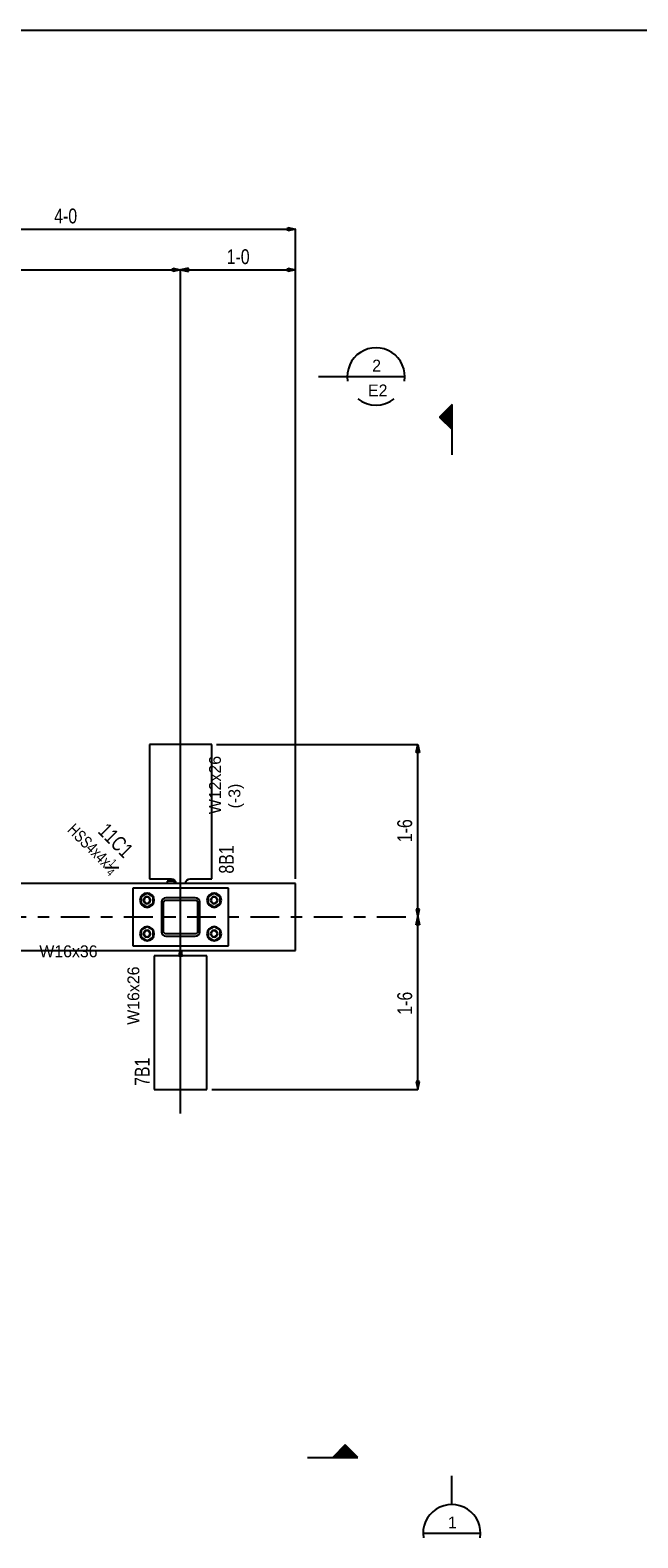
# Model space of a CAD drawing. Header units: inches. Extents: x -17.2 to 17.5, y -11.2 to 11.2.
# Tile 7 of 13: x -6.7 to -1.5, y -1.9 to 11.2. Entities that reach past the tile are written whole.
import ezdxf
from ezdxf.enums import TextEntityAlignment as Align

# ---------------------------------------------------------------- set-up
doc = ezdxf.new("R2010")
doc.units = ezdxf.units.IN
doc.header["$LTSCALE"] = 2.5
doc.header["$MEASUREMENT"] = 0
doc.linetypes.add('SDS2_7', pattern=[0.175, 0.1, -0.025, 0.025, -0.025])
doc.layers.add('Layer_0', color=7, linetype='Continuous')
doc.styles.add('MTextWidth', font='txt', dxfattribs={"width": 0.8, "height": 0.2})

msp = doc.modelspace()

# ---------------------------------------------------------------- linework, layer by layer
at = {"color": 1, "linetype": 'Continuous'}
for p, q in [((-8.432, 9.52), (-4.432, 9.52)), ((-4.501, 9.505), (-4.501, 9.535)), ((-4.501, 9.535), (-4.432, 9.52)), ((-4.432, 9.52), (-4.501, 9.505)), ((-4.432, 9.166), (-4.432, 9.52)), ((-5.501, 9.151), (-5.501, 9.181)), ((-5.501, 9.181), (-5.432, 9.166)), ((-5.364, 9.181), (-5.432, 9.166)), ((-5.364, 9.151), (-5.364, 9.181)), ((-4.501, 9.151), (-4.501, 9.181)), ((-4.501, 9.181), (-4.432, 9.166)), ((-8.432, 9.166), (-5.432, 9.166)), ((-5.432, 9.166), (-5.501, 9.151)), ((-5.432, 1.83), (-5.432, 9.166)), ((-5.432, 1.83), (-5.432, 9.166)), ((-5.432, 9.166), (-5.364, 9.151)), ((-5.432, 9.166), (-4.432, 9.166)), ((-4.432, 9.166), (-4.501, 9.151)), ((-4.432, 3.873), (-4.432, 9.166)), ((-4.233, 8.239), (-3.983, 8.239)), ((-3.983, 8.239), (-3.483, 8.239)), ((-3.071, 7.996), (-3.181, 7.886)), ((-3.181, 7.886), (-3.071, 7.777)), ((-3.174, 7.882), (-3.174, 7.891)), ((-3.156, 7.864), (-3.156, 7.908)), ((-3.139, 7.847), (-3.139, 7.926)), ((-3.121, 7.829), (-3.121, 7.943)), ((-3.104, 7.812), (-3.104, 7.961)), ((-3.086, 7.794), (-3.086, 7.978)), ((-3.071, 7.558), (-3.071, 7.996)), ((-5.12, 5.04), (-3.369, 5.04)), ((-3.384, 4.971), (-3.369, 5.04)), ((-3.369, 3.54), (-3.369, 5.04)), ((-3.369, 5.04), (-3.354, 4.971)), ((-3.354, 4.971), (-3.384, 4.971)), ((-3.354, 3.609), (-3.384, 3.609)), ((-3.384, 3.609), (-3.369, 3.54)), ((-3.384, 3.471), (-3.369, 3.54)), ((-3.369, 3.54), (-3.354, 3.609)), ((-3.369, 2.04), (-3.369, 3.54)), ((-3.369, 3.54), (-3.354, 3.471)), ((-3.369, 3.54), (-3.369, 3.54)), ((-3.369, 3.54), (-3.369, 3.54)), ((-3.354, 3.471), (-3.384, 3.471)), ((-3.354, 2.109), (-3.384, 2.109)), ((-3.384, 2.109), (-3.369, 2.04)), ((-3.369, 2.04), (-3.354, 2.109)), ((-5.162, 2.04), (-3.369, 2.04)), ((-4.328, -1.16), (-3.891, -1.16)), ((-4, -1.05), (-4.11, -1.16)), ((-4.092, -1.145), (-3.908, -1.145)), ((-4.075, -1.128), (-3.926, -1.128)), ((-4.057, -1.11), (-3.943, -1.11)), ((-4.04, -1.093), (-3.961, -1.093)), ((-4.022, -1.075), (-3.978, -1.075)), ((-4.005, -1.058), (-3.996, -1.058)), ((-3.891, -1.16), (-4, -1.05)), ((-3.074, -1.568), (-3.074, -1.318)), ((-3.324, -1.818), (-2.824, -1.818))]:
    msp.add_line(p, q, dxfattribs=at)
at = {"color": 2, "linetype": 'Continuous'}
for p, q in [((-3.165, 7.873), (-3.165, 7.899)), ((-3.147, 7.917), (-3.147, 7.856)), ((-3.13, 7.934), (-3.13, 7.838)), ((-3.112, 7.952), (-3.112, 7.821)), ((-3.095, 7.969), (-3.095, 7.803)), ((-3.077, 7.987), (-3.077, 7.786)), ((-3.9, -1.154), (-4.101, -1.154)), ((-3.917, -1.136), (-4.083, -1.136)), ((-3.935, -1.119), (-4.066, -1.119)), ((-3.952, -1.101), (-4.048, -1.101)), ((-3.97, -1.084), (-4.031, -1.084)), ((-4.013, -1.066), (-3.987, -1.066))]:
    msp.add_line(p, q, dxfattribs=at)
at = {"color": 1, "linetype": 'SDS2_7'}
msp.add_line((-14.725, 3.54), (-3.369, 3.54), dxfattribs=at)
at = {"color": 1, "linetype": 'Continuous'}
for centre, start, end in [((-3.733, 8.239), 350.858, 189.142), ((-3.733, 8.239), 230.5163, 309.4837), ((-3.074, -1.818), 350.858, 189.142)]:
    msp.add_arc(centre, 0.25, start, end, dxfattribs=at)
at = {"layer": 'Layer_0', "color": 2, "linetype": 'Continuous'}
for p, q in [((-17.25, 11.25), (17.25, 11.25)), ((-5.162, 5.04), (-5.703, 5.04)), ((-5.703, 5.04), (-5.703, 3.873)), ((-5.162, 3.873), (-5.162, 5.04)), ((-4.432, 3.831), (-7.927, 3.831)), ((-5.703, 3.873), (-5.516, 3.873)), ((-5.516, 3.873), (-5.5, 3.87)), ((-5.5, 3.87), (-5.486, 3.861)), ((-5.486, 3.861), (-5.477, 3.848)), ((-5.477, 3.848), (-5.474, 3.832)), ((-5.474, 3.832), (-5.474, 3.831)), ((-5.391, 3.832), (-5.388, 3.848)), ((-5.391, 3.831), (-5.391, 3.832)), ((-5.388, 3.848), (-5.379, 3.861)), ((-5.379, 3.861), (-5.365, 3.87)), ((-5.365, 3.87), (-5.349, 3.873)), ((-5.349, 3.873), (-5.162, 3.873)), ((-4.432, 3.686), (-4.432, 3.831)), ((-5.016, 3.79), (-5.849, 3.79)), ((-5.849, 3.79), (-5.849, 3.686)), ((-5.849, 3.686), (-5.849, 3.457)), ((-5.596, 3.683), (-5.599, 3.668)), ((-5.588, 3.695), (-5.596, 3.683)), ((-5.575, 3.704), (-5.588, 3.695)), ((-5.58, 3.668), (-5.578, 3.675)), ((-5.578, 3.675), (-5.574, 3.682)), ((-5.56, 3.707), (-5.575, 3.704)), ((-5.574, 3.682), (-5.568, 3.686)), ((-5.568, 3.686), (-5.56, 3.687)), ((-5.305, 3.707), (-5.56, 3.707)), ((-5.56, 3.687), (-5.305, 3.687)), ((-5.29, 3.704), (-5.305, 3.707)), ((-5.305, 3.687), (-5.297, 3.686)), ((-5.297, 3.686), (-5.291, 3.682)), ((-5.291, 3.682), (-5.287, 3.675)), ((-5.277, 3.695), (-5.29, 3.704)), ((-5.287, 3.675), (-5.285, 3.668)), ((-5.269, 3.683), (-5.277, 3.695)), ((-5.266, 3.668), (-5.269, 3.683)), ((-5.016, 3.686), (-5.016, 3.79)), ((-5.016, 3.457), (-5.016, 3.686)), ((-4.432, 3.394), (-4.432, 3.686)), ((-5.599, 3.668), (-5.599, 3.54)), ((-5.599, 3.54), (-5.599, 3.412)), ((-5.58, 3.54), (-5.58, 3.668)), ((-5.58, 3.412), (-5.58, 3.54)), ((-5.285, 3.668), (-5.285, 3.54)), ((-5.285, 3.54), (-5.285, 3.412)), ((-5.266, 3.54), (-5.266, 3.668)), ((-5.266, 3.412), (-5.266, 3.54)), ((-5.849, 3.457), (-5.849, 3.394)), ((-5.599, 3.412), (-5.596, 3.397)), ((-5.578, 3.405), (-5.58, 3.412)), ((-5.285, 3.412), (-5.287, 3.405)), ((-5.269, 3.397), (-5.266, 3.412)), ((-5.016, 3.394), (-5.016, 3.457)), ((-5.849, 3.394), (-5.849, 3.29)), ((-5.849, 3.29), (-5.016, 3.29)), ((-5.596, 3.397), (-5.588, 3.385)), ((-5.588, 3.385), (-5.575, 3.376)), ((-5.574, 3.399), (-5.578, 3.405)), ((-5.575, 3.376), (-5.56, 3.373)), ((-5.568, 3.394), (-5.574, 3.399)), ((-5.56, 3.393), (-5.568, 3.394)), ((-5.305, 3.393), (-5.56, 3.393)), ((-5.56, 3.373), (-5.305, 3.373)), ((-5.297, 3.394), (-5.305, 3.393)), ((-5.305, 3.373), (-5.29, 3.376)), ((-5.291, 3.399), (-5.297, 3.394)), ((-5.287, 3.405), (-5.291, 3.399)), ((-5.29, 3.376), (-5.277, 3.385)), ((-5.277, 3.385), (-5.269, 3.397)), ((-5.016, 3.29), (-5.016, 3.394)), ((-4.432, 3.249), (-4.432, 3.394)), ((-7.927, 3.249), (-4.432, 3.249)), ((-5.662, 3.202), (-5.662, 2.04)), ((-5.485, 3.202), (-5.662, 3.202)), ((-5.38, 3.202), (-5.485, 3.202)), ((-5.447, 3.204), (-5.456, 3.202)), ((-5.447, 3.202), (-5.449, 3.202)), ((-5.449, 3.202), (-5.415, 3.202)), ((-5.444, 3.214), (-5.447, 3.205)), ((-5.445, 3.205), (-5.447, 3.202)), ((-5.447, 3.205), (-5.447, 3.204)), ((-5.443, 3.211), (-5.445, 3.205)), ((-5.443, 3.249), (-5.443, 3.243)), ((-5.443, 3.243), (-5.443, 3.227)), ((-5.443, 3.227), (-5.443, 3.214)), ((-5.443, 3.214), (-5.443, 3.224)), ((-5.443, 3.214), (-5.443, 3.211)), ((-5.422, 3.243), (-5.422, 3.249)), ((-5.422, 3.227), (-5.422, 3.243)), ((-5.422, 3.214), (-5.422, 3.227)), ((-5.421, 3.214), (-5.422, 3.224)), ((-5.422, 3.211), (-5.422, 3.214)), ((-5.42, 3.205), (-5.422, 3.211)), ((-5.418, 3.205), (-5.421, 3.214)), ((-5.417, 3.202), (-5.42, 3.205)), ((-5.417, 3.204), (-5.418, 3.205)), ((-5.408, 3.202), (-5.417, 3.204)), ((-5.415, 3.202), (-5.417, 3.202)), ((-5.203, 3.202), (-5.38, 3.202)), ((-5.203, 2.04), (-5.203, 3.202)), ((-5.662, 2.04), (-5.203, 2.04))]:
    msp.add_line(p, q, dxfattribs=at)
at = {"layer": 'Layer_0', "color": 1, "linetype": 'Continuous'}
for p, q in [((-5.486, 3.85), (-5.548, 3.85)), ((-5.548, 3.85), (-5.548, 3.831)), ((-5.481, 3.853), (-5.486, 3.853)), ((-5.486, 3.853), (-5.486, 3.848)), ((-5.486, 3.831), (-5.486, 3.85)), ((-5.486, 3.848), (-5.486, 3.834)), ((-5.486, 3.834), (-5.486, 3.831)), ((-5.385, 3.831), (-5.39, 3.837)), ((-5.388, 3.831), (-5.39, 3.834)), ((-5.782, 3.71), (-5.787, 3.686)), ((-5.787, 3.686), (-5.782, 3.662)), ((-5.768, 3.73), (-5.782, 3.71)), ((-5.724, 3.746), (-5.776, 3.716)), ((-5.776, 3.716), (-5.776, 3.686)), ((-5.776, 3.686), (-5.776, 3.656)), ((-5.748, 3.744), (-5.768, 3.73)), ((-5.751, 3.702), (-5.755, 3.686)), ((-5.755, 3.686), (-5.751, 3.67)), ((-5.74, 3.713), (-5.751, 3.702)), ((-5.751, 3.67), (-5.74, 3.659)), ((-5.747, 3.699), (-5.75, 3.686)), ((-5.75, 3.686), (-5.747, 3.673)), ((-5.724, 3.748), (-5.748, 3.744)), ((-5.737, 3.709), (-5.747, 3.699)), ((-5.747, 3.673), (-5.737, 3.663)), ((-5.724, 3.717), (-5.74, 3.713)), ((-5.724, 3.712), (-5.737, 3.709)), ((-5.7, 3.744), (-5.724, 3.748)), ((-5.672, 3.716), (-5.724, 3.746)), ((-5.708, 3.713), (-5.724, 3.717)), ((-5.711, 3.709), (-5.724, 3.712)), ((-5.702, 3.699), (-5.711, 3.709)), ((-5.711, 3.663), (-5.702, 3.673)), ((-5.697, 3.702), (-5.708, 3.713)), ((-5.708, 3.659), (-5.697, 3.67)), ((-5.698, 3.686), (-5.702, 3.699)), ((-5.702, 3.673), (-5.698, 3.686)), ((-5.68, 3.73), (-5.7, 3.744)), ((-5.693, 3.686), (-5.697, 3.702)), ((-5.697, 3.67), (-5.693, 3.686)), ((-5.666, 3.71), (-5.68, 3.73)), ((-5.672, 3.686), (-5.672, 3.716)), ((-5.672, 3.656), (-5.672, 3.686)), ((-5.662, 3.686), (-5.666, 3.71)), ((-5.666, 3.662), (-5.662, 3.686)), ((-5.198, 3.71), (-5.203, 3.686)), ((-5.203, 3.686), (-5.198, 3.662)), ((-5.185, 3.73), (-5.198, 3.71)), ((-5.141, 3.746), (-5.193, 3.716)), ((-5.193, 3.716), (-5.193, 3.686)), ((-5.193, 3.686), (-5.193, 3.656)), ((-5.165, 3.744), (-5.185, 3.73)), ((-5.168, 3.702), (-5.172, 3.686)), ((-5.172, 3.686), (-5.168, 3.67)), ((-5.156, 3.713), (-5.168, 3.702)), ((-5.168, 3.67), (-5.156, 3.659)), ((-5.163, 3.699), (-5.167, 3.686)), ((-5.167, 3.686), (-5.163, 3.673)), ((-5.141, 3.748), (-5.165, 3.744)), ((-5.154, 3.709), (-5.163, 3.699)), ((-5.163, 3.673), (-5.154, 3.663)), ((-5.141, 3.717), (-5.156, 3.713)), ((-5.141, 3.712), (-5.154, 3.709)), ((-5.117, 3.744), (-5.141, 3.748)), ((-5.089, 3.716), (-5.141, 3.746)), ((-5.125, 3.713), (-5.141, 3.717)), ((-5.128, 3.709), (-5.141, 3.712)), ((-5.118, 3.699), (-5.128, 3.709)), ((-5.128, 3.663), (-5.118, 3.673)), ((-5.114, 3.702), (-5.125, 3.713)), ((-5.125, 3.659), (-5.114, 3.67)), ((-5.115, 3.686), (-5.118, 3.699)), ((-5.118, 3.673), (-5.115, 3.686)), ((-5.097, 3.73), (-5.117, 3.744)), ((-5.109, 3.686), (-5.114, 3.702)), ((-5.114, 3.67), (-5.109, 3.686)), ((-5.083, 3.71), (-5.097, 3.73)), ((-5.089, 3.686), (-5.089, 3.716)), ((-5.089, 3.656), (-5.089, 3.686)), ((-5.078, 3.686), (-5.083, 3.71)), ((-5.083, 3.662), (-5.078, 3.686)), ((-5.782, 3.662), (-5.768, 3.642)), ((-5.776, 3.656), (-5.724, 3.626)), ((-5.768, 3.642), (-5.748, 3.628)), ((-5.748, 3.628), (-5.724, 3.623)), ((-5.74, 3.659), (-5.724, 3.655)), ((-5.737, 3.663), (-5.724, 3.66)), ((-5.724, 3.66), (-5.711, 3.663)), ((-5.724, 3.655), (-5.708, 3.659)), ((-5.724, 3.626), (-5.672, 3.656)), ((-5.724, 3.623), (-5.7, 3.628)), ((-5.7, 3.628), (-5.68, 3.642)), ((-5.68, 3.642), (-5.666, 3.662)), ((-5.198, 3.662), (-5.185, 3.642)), ((-5.193, 3.656), (-5.141, 3.626)), ((-5.185, 3.642), (-5.165, 3.628)), ((-5.165, 3.628), (-5.141, 3.623)), ((-5.156, 3.659), (-5.141, 3.655)), ((-5.154, 3.663), (-5.141, 3.66)), ((-5.141, 3.66), (-5.128, 3.663)), ((-5.141, 3.655), (-5.125, 3.659)), ((-5.141, 3.626), (-5.089, 3.656)), ((-5.141, 3.623), (-5.117, 3.628)), ((-5.117, 3.628), (-5.097, 3.642)), ((-5.097, 3.642), (-5.083, 3.662)), ((-5.782, 3.418), (-5.787, 3.394)), ((-5.768, 3.438), (-5.782, 3.418)), ((-5.724, 3.454), (-5.776, 3.424)), ((-5.776, 3.424), (-5.776, 3.394)), ((-5.748, 3.452), (-5.768, 3.438)), ((-5.751, 3.41), (-5.755, 3.394)), ((-5.74, 3.421), (-5.751, 3.41)), ((-5.724, 3.457), (-5.748, 3.452)), ((-5.737, 3.417), (-5.747, 3.407)), ((-5.724, 3.426), (-5.74, 3.421)), ((-5.724, 3.42), (-5.737, 3.417)), ((-5.7, 3.452), (-5.724, 3.457)), ((-5.672, 3.424), (-5.724, 3.454)), ((-5.708, 3.421), (-5.724, 3.426)), ((-5.711, 3.417), (-5.724, 3.42)), ((-5.702, 3.407), (-5.711, 3.417)), ((-5.697, 3.41), (-5.708, 3.421)), ((-5.68, 3.438), (-5.7, 3.452)), ((-5.693, 3.394), (-5.697, 3.41)), ((-5.666, 3.418), (-5.68, 3.438)), ((-5.672, 3.394), (-5.672, 3.424)), ((-5.662, 3.394), (-5.666, 3.418)), ((-5.198, 3.418), (-5.203, 3.394)), ((-5.185, 3.438), (-5.198, 3.418)), ((-5.141, 3.454), (-5.193, 3.424)), ((-5.193, 3.424), (-5.193, 3.394)), ((-5.165, 3.452), (-5.185, 3.438)), ((-5.168, 3.41), (-5.172, 3.394)), ((-5.156, 3.421), (-5.168, 3.41)), ((-5.141, 3.457), (-5.165, 3.452)), ((-5.154, 3.417), (-5.163, 3.407)), ((-5.141, 3.426), (-5.156, 3.421)), ((-5.141, 3.42), (-5.154, 3.417)), ((-5.117, 3.452), (-5.141, 3.457)), ((-5.089, 3.424), (-5.141, 3.454)), ((-5.125, 3.421), (-5.141, 3.426)), ((-5.128, 3.417), (-5.141, 3.42)), ((-5.118, 3.407), (-5.128, 3.417)), ((-5.114, 3.41), (-5.125, 3.421)), ((-5.097, 3.438), (-5.117, 3.452)), ((-5.109, 3.394), (-5.114, 3.41)), ((-5.083, 3.418), (-5.097, 3.438)), ((-5.089, 3.394), (-5.089, 3.424)), ((-5.078, 3.394), (-5.083, 3.418)), ((-5.787, 3.394), (-5.782, 3.37)), ((-5.782, 3.37), (-5.768, 3.35)), ((-5.776, 3.394), (-5.776, 3.364)), ((-5.776, 3.364), (-5.724, 3.334)), ((-5.768, 3.35), (-5.748, 3.337)), ((-5.755, 3.394), (-5.751, 3.379)), ((-5.751, 3.379), (-5.74, 3.367)), ((-5.747, 3.407), (-5.75, 3.394)), ((-5.75, 3.394), (-5.747, 3.381)), ((-5.748, 3.337), (-5.724, 3.332)), ((-5.747, 3.381), (-5.737, 3.372)), ((-5.74, 3.367), (-5.724, 3.363)), ((-5.737, 3.372), (-5.724, 3.368)), ((-5.724, 3.368), (-5.711, 3.372)), ((-5.724, 3.363), (-5.708, 3.367)), ((-5.724, 3.334), (-5.672, 3.364)), ((-5.724, 3.332), (-5.7, 3.337)), ((-5.711, 3.372), (-5.702, 3.381)), ((-5.708, 3.367), (-5.697, 3.379)), ((-5.698, 3.394), (-5.702, 3.407)), ((-5.702, 3.381), (-5.698, 3.394)), ((-5.7, 3.337), (-5.68, 3.35)), ((-5.697, 3.379), (-5.693, 3.394)), ((-5.68, 3.35), (-5.666, 3.37)), ((-5.672, 3.364), (-5.672, 3.394)), ((-5.666, 3.37), (-5.662, 3.394)), ((-5.203, 3.394), (-5.198, 3.37)), ((-5.198, 3.37), (-5.185, 3.35)), ((-5.193, 3.394), (-5.193, 3.364)), ((-5.193, 3.364), (-5.141, 3.334)), ((-5.185, 3.35), (-5.165, 3.337)), ((-5.172, 3.394), (-5.168, 3.379)), ((-5.168, 3.379), (-5.156, 3.367)), ((-5.163, 3.407), (-5.167, 3.394)), ((-5.167, 3.394), (-5.163, 3.381)), ((-5.165, 3.337), (-5.141, 3.332)), ((-5.163, 3.381), (-5.154, 3.372)), ((-5.156, 3.367), (-5.141, 3.363)), ((-5.154, 3.372), (-5.141, 3.368)), ((-5.141, 3.368), (-5.128, 3.372)), ((-5.141, 3.363), (-5.125, 3.367)), ((-5.141, 3.334), (-5.089, 3.364)), ((-5.141, 3.332), (-5.117, 3.337)), ((-5.128, 3.372), (-5.118, 3.381)), ((-5.125, 3.367), (-5.114, 3.379)), ((-5.115, 3.394), (-5.118, 3.407)), ((-5.118, 3.381), (-5.115, 3.394)), ((-5.117, 3.337), (-5.097, 3.35)), ((-5.114, 3.379), (-5.109, 3.394)), ((-5.097, 3.35), (-5.083, 3.37)), ((-5.089, 3.364), (-5.089, 3.394)), ((-5.083, 3.37), (-5.078, 3.394))]:
    msp.add_line(p, q, dxfattribs=at)

# ---------------------------------------------------------------- texts
at = {"color": 2, "linetype": 'Continuous', "width": 0.8}
for s, p in [('4-0', (-6.432, 9.57)), ('1-0', (-4.932, 9.216))]:
    msp.add_text(s, height=0.129, dxfattribs=at).set_placement(p, align=Align.CENTER)
at = {"color": 2, "linetype": 'Continuous'}
for s, height, p in [('2', 0.103, (-3.728, 8.282)), ('E2', 0.1032, (-3.718, 8.066)), ('1', 0.103, (-3.069, -1.776))]:
    msp.add_text(s, height=height, dxfattribs=at).set_placement(p, align=Align.CENTER)
at = {"color": 2, "linetype": 'Continuous', "width": 0.8}
for p in [(-3.419, 4.29), (-3.419, 2.79)]:
    msp.add_text('1-6', height=0.129, rotation=90, dxfattribs=at).set_placement(p, align=Align.CENTER)
at = {"layer": 'Layer_0', "color": 1, "linetype": 'Continuous'}
for s, p in [('W12x26', (-5.185, 4.687)), ('W16x26', (-5.895, 2.856))]:
    msp.add_text(s, height=0.1032, rotation=90, dxfattribs=at).set_placement(p, align=Align.TOP_CENTER)
msp.add_text('(-3)', height=0.1032, rotation=90, dxfattribs=at).set_placement((-5.016, 4.484), align=Align.TOP_LEFT)
at = {"layer": 'Layer_0', "color": 2, "linetype": 'Continuous', "width": 0.8}
msp.add_text('11C1', height=0.129, rotation=-45, dxfattribs=at).set_placement((-5.926, 4.044), align=Align.RIGHT)
for s, p in [('8B1', (-4.97, 3.917)), ('7B1', (-5.702, 2.071))]:
    msp.add_text(s, height=0.129, rotation=90, dxfattribs=at).set_placement(p)
at = {"layer": 'Layer_0', "color": 1, "linetype": 'Continuous'}
msp.add_text('W16x36', height=0.1032, dxfattribs=at).set_placement((-6.408, 3.293), align=Align.TOP_CENTER)
at = {"layer": 'Layer_0', "color": 1, "linetype": 'Continuous', "insert": (-6.052, 3.888), "char_height": 0.10322, "attachment_point": 9, "rotation": 315, "style": 'MTextWidth'}
msp.add_mtext('\\A1;HSS4x4x{\\H0.70x;\\S1#4;}', dxfattribs=at)

doc.saveas('drawing.dxf')
